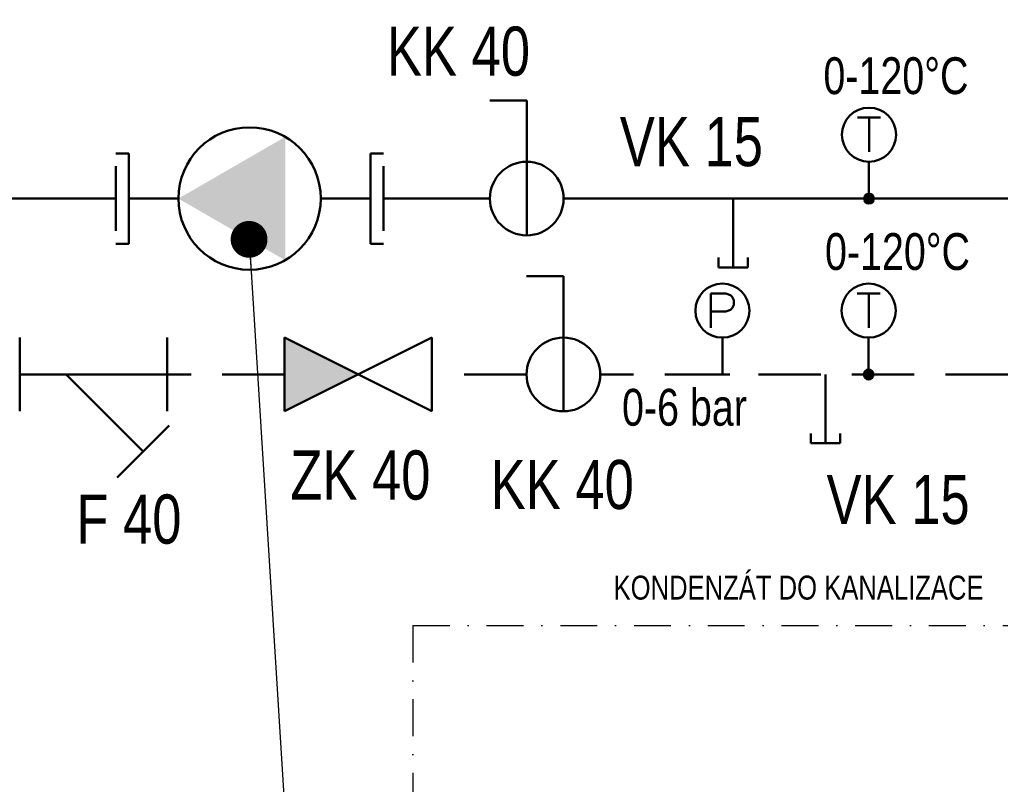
# Model space of a CAD drawing. Header units: millimetres. Extents: x -41968 to 54113, y -9946 to 101810.
# Tile 83 of 174: x -3594 to -1589, y 8238 to 9795. Entities that reach past the tile are written whole.
import ezdxf
from ezdxf.enums import TextEntityAlignment as Align

# ---------------------------------------------------------------- set-up
doc = ezdxf.new("R2010")
doc.units = ezdxf.units.MM
doc.linetypes.add('DASHDOT', pattern=[1, 0.5, -0.25, 0, -0.25])
doc.linetypes.add('DASHED', pattern=[19.05, 12.7, -6.35])
for name, color, linetype in [('4', 3, 'Continuous'), ('UT-armatury-popis', 7, 'Continuous'), ('UT-komin', 2, 'Continuous')]:
    doc.layers.add(name, color=color, linetype=linetype)
for name, color, linetype, lineweight in [('UT-armatury', 2, 'Continuous', 50), ('UT-potrubi_privodni', 3, 'Continuous', 50), ('UT-potrubi_zpetne', 3, 'DASHED', 50), ('UT-texty_male', 2, 'Continuous', 18), ('UT-texty_stredni', 7, 'Continuous', 25)]:
    doc.layers.add(name, color=color, linetype=linetype, lineweight=lineweight)
doc.styles.get("Standard").update_dxf_attribs({"font": 'ic-simplex.shx', "width": 0.8})
doc.dimstyles.new('CADKON', dxfattribs={"dimscale": 50, "dimtxt": 2.5, "dimasz": 2.5, "dimexe": 1.8, "dimexo": 0, "dimgap": 0.6, "dimtad": 1, "dimrnd": 10, "dimtxsty": 'Standard', "dimblk1": 'OBLIQUE', "dimblk2": 'OBLIQUE', "dimsah": 1, "dimcen": 2.5, "dimadec": 1, "dimazin": 2, "dimtfac": 1, "dimtdec": 4, "dimtix": 1, "dimtmove": 2, "dimatfit": 3, "dimldrblk": 'OPEN30', "dimfxl": 5, "dimtfill": 1, "dimtolj": 1, "dimarcsym": 0})

# ---------------------------------------------------------------- blocks, each defined once
blk = doc.blocks.new('*U35770')
at = {"color": 0, "linetype": 'ByBlock', "lineweight": -2, "ltscale": 10}
for p, q in [((37.5, 100), (75, 100)), ((37.5, -37.5), (37.5, 100))]:
    blk.add_line(p, q, dxfattribs=at)
blk.add_circle((37.5, 0), 37.5, dxfattribs=at)
blk = doc.blocks.new('*U35768', base_point=(33738.7, -6403))
at = {"color": 0, "linetype": 'ByBlock'}
for p, q in [((33754.2, -6348.7), (33738.7, -6348.7)), ((33754.2, -6457.3), (33754.2, -6348.7)), ((34044.5, -6348.7), (34060, -6348.7)), ((34044.5, -6457.3), (34044.5, -6348.7)), ((33738.7, -6441.8), (33738.7, -6364.2)), ((34060, -6441.8), (34060, -6364.2)), ((33754.2, -6403), (33813.8, -6403)), ((34044.5, -6403), (33984.9, -6403)), ((33754.2, -6457.3), (33738.7, -6457.3)), ((34044.5, -6457.3), (34060, -6457.3))]:
    blk.add_line(p, q, dxfattribs=at)
at = {"color": 0, "linetype": 'ByBlock', "ltscale": 10}
blk.add_ellipse((33899.4, -6403), major_axis=(85.5, 0), ratio=1, start_param=1.570796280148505, end_param=7.853981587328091, dxfattribs=at)
at = {"color": 0, "linetype": 'ByBlock'}
blk.add_solid([(33984.9, -6403), (33856.6, -6477.1), (33856.6, -6328.9)], dxfattribs=at)
blk = doc.blocks.new('*U35771', base_point=(18600.9, 21237.1))
at = {"color": 0, "linetype": 'ByBlock', "lineweight": -2, "ltscale": 10}
for p, q in [((18600.9, 21274.6), (18600.9, 21199.6)), ((18750.9, 21274.6), (18600.9, 21199.6)), ((18750.9, 21199.6), (18600.9, 21274.6)), ((18750.9, 21199.6), (18750.9, 21274.6))]:
    blk.add_line(p, q, dxfattribs=at)
at = {"color": 7, "ltscale": 10}
blk.add_solid([(18675.9, 21237.1), (18600.9, 21274.6), (18600.9, 21199.6)], dxfattribs=at)
blk = doc.blocks.new('*U35772', base_point=(17731, 12698.6))
at = {"color": 0, "linetype": 'ByBlock', "lineweight": -2, "ltscale": 10}
for p, q in [((17781.9, 12803.5), (17728.8, 12750.4)), ((17731, 12736.1), (17731, 12661.1)), ((17881, 12661.1), (17881, 12736.1))]:
    blk.add_line(p, q, dxfattribs=at)
for points in [[(17833.7, 12698.6), (17755.4, 12777)], [(17731, 12698.6), (17881, 12698.6)]]:
    blk.add_lwpolyline(points, dxfattribs=at)
blk = doc.blocks.new('*U35754')
at = {"color": 0, "linetype": 'ByBlock', "lineweight": -2}
for p, q in [((140, 30), (120, 30)), ((140, 30), (140, -30)), ((0, 0), (140, 0)), ((140, -30), (120, -30))]:
    blk.add_line(p, q, dxfattribs=at)
blk = doc.blocks.new('_OBLIQUE')
at = {"color": 0, "linetype": 'ByBlock'}
blk.add_line((-0.5, -0.5), (0.5, 0.5), dxfattribs=at)
blk = doc.blocks.new('*U37930')
at = {"linetype": 'ByBlock', "lineweight": -2, "ltscale": 10}
blk.add_hatch(color=0, dxfattribs=at).paths.add_polyline_path([(10, 0, 1), (-10, 0, 1)])
at = {"color": 0, "linetype": 'ByBlock', "lineweight": -2, "ltscale": 10}
for p, q in [((-23.265396, 165.025872), (23.401304, 165.025872)), ((0.042945, 165.025872), (0.042945, 95.000813)), ((23.401304, 165.025872), (23.351286, 165.025872)), ((0, 75), (0, 10))]:
    blk.add_line(p, q, dxfattribs=at)
for centre, radius in [((0, 130), 55), ((0, 0), 10)]:
    blk.add_circle(centre, radius, dxfattribs=at)
blk = doc.blocks.new('*U37931')
at = {"linetype": 'ByBlock', "lineweight": -2, "ltscale": 10}
blk.add_hatch(color=0, dxfattribs=at).paths.add_polyline_path([(10, 0, 1), (-10, 0, 1)])
at = {"color": 0, "linetype": 'ByBlock', "lineweight": -2, "ltscale": 10}
for p, q in [((-23.265396, 165.025872), (23.401304, 165.025872)), ((0.042945, 165.025872), (0.042945, 95.000813)), ((23.401304, 165.025872), (23.351286, 165.025872)), ((0, 75), (0, 10))]:
    blk.add_line(p, q, dxfattribs=at)
for centre, radius in [((0, 130), 55), ((0, 0), 10)]:
    blk.add_circle(centre, radius, dxfattribs=at)
blk = doc.blocks.new('*U37929')
at = {"color": 0, "linetype": 'ByBlock', "lineweight": -2, "ltscale": 10}
for p, q in [((-23.265396, 164.988689), (6.745344, 164.988689)), ((-23.265396, 95.013648), (-23.265396, 164.988689)), ((6.745344, 164.988689), (16.698905, 161.687507)), ((16.698905, 161.687507), (20.050105, 158.336308)), ((20.050105, 158.336308), (23.401304, 151.683928)), ((23.401304, 141.680348), (20.050105, 135.027967)), ((23.401304, 151.683928), (23.401304, 141.680348)), ((-23.265396, 128.325569), (-23.315414, 128.325569)), ((6.745344, 128.325569), (-23.265396, 128.325569)), ((16.698905, 131.676768), (6.745344, 128.325569)), ((20.050105, 135.027967), (16.698905, 131.676768)), ((0, 75), (0, 0)), ((-15, 0), (15, 0))]:
    blk.add_line(p, q, dxfattribs=at)
blk.add_circle((0, 130), 55, dxfattribs=at)

msp = doc.modelspace()

# ---------------------------------------------------------------- linework, layer by layer
at = {"layer": 'UT-komin', "linetype": 'DASHDOT', "ltscale": 150}
for q in [(-1581.874, 8561.615), (-2793.167, 7691.327)]:
    msp.add_line((-2793.167, 8561.615), q, dxfattribs=at)
at = {"layer": 'UT-potrubi_privodni', "ltscale": 10}
for points in [[(-3932.595, 9430.93), (-3397.914, 9430.93)], [(-2853.317, 9430.93), (-2636.46, 9430.93)], [(-2486.46, 9430.93), (-1581.874, 9430.93)]]:
    msp.add_lwpolyline(points, dxfattribs=at)
at = {"layer": 'UT-potrubi_zpetne', "ltscale": 10}
for points in [[(-3054.411, 9072.736), (-3293.806, 9072.736)], [(-2561.844, 9072.736), (-2754.411, 9072.736)], [(-1581.874, 9072.736), (-2411.844, 9072.736)]]:
    msp.add_lwpolyline(points, dxfattribs=at)

# ---------------------------------------------------------------- block references
at = {"layer": 'UT-armatury', "ltscale": 10}
for name, p, xscale, yscale, zscale in [('*U35770', (-2486.46, 9430.93), -2, 2, 2), ('*U35768', (-2853.317, 9430.93), -1.695118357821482, 1.695118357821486, 1.695118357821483), ('*U35770', (-2411.844, 9072.736), -2, 2, 2)]:
    msp.add_blockref(name, p, dxfattribs=dict(at, xscale=xscale, yscale=yscale, zscale=zscale))
for name, p, rotation in [('*U37930', (-1864.609, 9430.93), 359.9999999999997), ('*U37929', (-2163.038, 9072.736), 360), ('*U37931', (-1865.284, 9072.736), 359.9999999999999)]:
    msp.add_blockref(name, p, dxfattribs=dict(at, rotation=rotation))
at = {"layer": 'UT-armatury', "xscale": -1, "rotation": 90.00000000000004}
for p in [(-2141.082, 9430.93), (-1953.114, 9072.736)]:
    msp.add_blockref('*U35754', p, dxfattribs=at)
at = {"layer": 'UT-armatury', "ltscale": 10, "zscale": 2, "rotation": 180}
for name, p, xscale, yscale in [('*U35772', (-3293.806, 9072.736), 2, 2.000000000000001), ('*U35771', (-3054.411, 9072.736), -2, 2)]:
    msp.add_blockref(name, p, dxfattribs=dict(at, xscale=xscale, yscale=yscale))

# ---------------------------------------------------------------- texts
at = {"layer": '4', "color": 7, "width": 0.8}
msp.add_text('KONDENZÁT DO KANALIZACE', height=48.73853, dxfattribs=at).set_placement((-1631.376, 8614.45), align=Align.RIGHT)
at = {"layer": 'UT-armatury-popis', "ltscale": 10, "char_height": 100, "width": 608.01876, "attachment_point": 5}
for s, insert in [('KK 40', (-2700.435, 9730.42)), ('VK 15', (-2226.235, 9546.197)), ('ZK 40', (-2900.216, 8867.334)), ('KK 40', (-2489.161, 8848.022)), ('VK 15', (-1805.36, 8817.678)), ('F 40', (-3371.438, 8777.674))]:
    msp.add_mtext(s, dxfattribs=dict(at, insert=insert))
at = {"layer": 'UT-texty_male', "ltscale": 10, "char_height": 75, "attachment_point": 1}
for insert in [(-1957.357, 9718.642), (-1954.18, 9360.584)]:
    msp.add_mtext('0-120°C', dxfattribs=dict(at, insert=insert))
at = {"layer": 'UT-texty_male', "ltscale": 10, "insert": (-2367.397, 9043.503), "char_height": 75, "width": 402.56538, "attachment_point": 1}
msp.add_mtext('0-6 bar', dxfattribs=at)

# ---------------------------------------------------------------- leaders
at = {"layer": 'UT-texty_stredni', "ltscale": 10}
msp.add_leader([(-3126.768, 9347.879), (-3010.772, 7489.06)], dimstyle='CADKON', override={"dimscale": 1, "dimasz": 75, "dimtih": 0, "dimtoh": 0, "dimrnd": 0, "dimclrd": 0, "dimtix": 0, "dimtofl": 0, "dimldrblk": 'Dot'}, dxfattribs=at)

doc.saveas('drawing.dxf')
